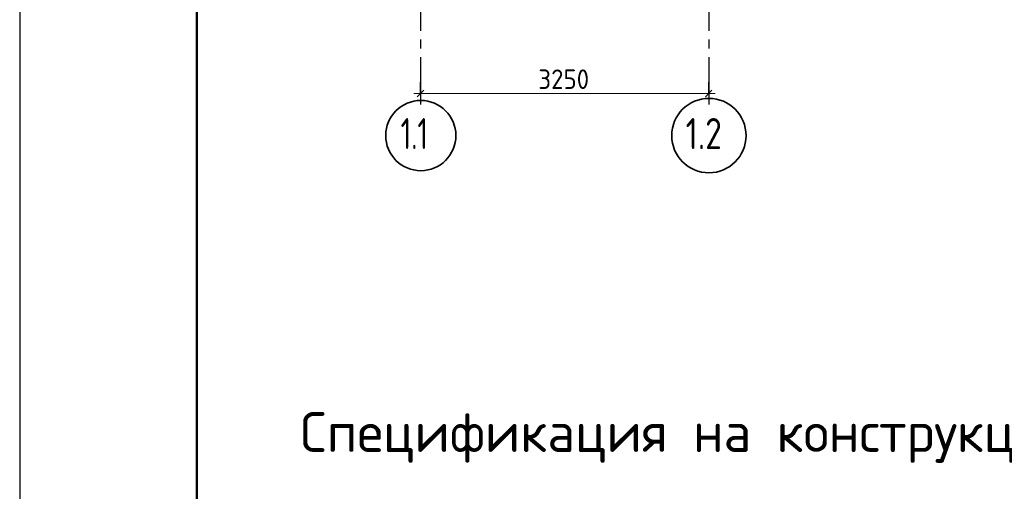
# Model space of a CAD drawing. Header units: millimetres. Extents: x 0 to 50400, y 0 to 35640.
# Tile 2 of 12: x 0 to 13329, y 20136 to 26512. Entities that reach past the tile are written whole.
import ezdxf

# ---------------------------------------------------------------- set-up
doc = ezdxf.new("R2010")
doc.units = ezdxf.units.MM
doc.linetypes.add('______5', pattern=[1320, 960, -120, 120, -120])
doc.layers.add('Standard', color=7, linetype='Continuous', lineweight=25)
doc.layers.add('Размерная линия_ общее', color=7, linetype='Continuous', lineweight=13)
doc.layers.add('Оси', color=7, linetype='______5', true_color=0x656565)
doc.styles.add('ISOCPEUR', font='txt')

msp = doc.modelspace()

# ---------------------------------------------------------------- linework, layer by layer
at = {"layer": 'Standard', "color": 7, "linetype": 'Continuous', "lineweight": 25, "transparency": 33554687}
msp.add_line((2400, 35040), (2400, 1270), dxfattribs=at)
msp.add_lwpolyline([(0, 0), (50400, 0), (50400, 35640), (0, 35640), (0, 0)], close=True, dxfattribs=at)
at = {"layer": 'Standard', "color": 7, "linetype": 'Continuous', "lineweight": 50, "transparency": 33554687}
msp.add_lwpolyline([(2400, 35040), (49800, 35040), (49800, 600), (2400, 600), (2400, 35040)], close=True, dxfattribs=at)
at = {"layer": 'Оси', "color": 8, "linetype": '______5', "lineweight": -3, "transparency": 33554687}
for p, q in [((5427, 31284), (5427, 25516)), ((9327, 31284), (9327, 25516))]:
    msp.add_line(p, q, dxfattribs=at)
at = {"layer": 'Оси', "color": 7, "linetype": 'Continuous', "lineweight": 35, "transparency": 33554687}
for centre, radius in [((5430, 24946), 475), ((9330, 24946), 503)]:
    msp.add_circle(centre, radius, dxfattribs=at)
at = {"layer": 'Размерная линия_ общее', "color": 253, "linetype": 'Continuous', "lineweight": -3, "true_color": 0xa0a0a0, "transparency": 33554687}
for p, q in [((5427, 25516), (5427, 25666)), ((9327, 25516), (9327, 25666)), ((5427, 25516), (5427, 25366)), ((9327, 25516), (9327, 25366))]:
    msp.add_line(p, q, dxfattribs=at)
at = {"layer": 'Размерная линия_ общее', "color": 7, "linetype": 'Continuous', "lineweight": 13, "transparency": 33554687}
for p, q in [((5427, 25516), (5337, 25516)), ((5427, 25516), (9327, 25516)), ((9327, 25516), (9417, 25516))]:
    msp.add_line(p, q, dxfattribs=at)
at = {"layer": 'Размерная линия_ общее', "color": 7, "linetype": 'Continuous', "lineweight": 25, "transparency": 33554687}
for p, q in [((5382, 25471), (5472, 25561)), ((9282, 25471), (9372, 25561))]:
    msp.add_line(p, q, dxfattribs=at)

# ---------------------------------------------------------------- texts
at = {"layer": 'Standard', "color": 7, "linetype": 'Continuous', "lineweight": 50, "transparency": 33554687, "insert": (3798, 20521), "char_height": 540, "width": 23260.17, "attachment_point": 7, "style": 'ISOCPEUR'}
msp.add_mtext('\\W0.99;Спецификация на конструкцию плиты покрытия выхода на кровлю', dxfattribs=at)
at = {"layer": 'Оси', "color": 7, "linetype": 'Continuous', "lineweight": 35, "transparency": 33554687, "char_height": 420, "attachment_point": 7, "style": 'ISOCPEUR'}
for s, insert, width in [('\\W0.68;1.1', (5157, 24763), 689.5), ('\\W0.79;1.2', (9015, 24763), 795.3)]:
    msp.add_mtext(s, dxfattribs=dict(at, insert=insert, width=width))
at = {"layer": 'Размерная линия_ общее', "color": 7, "linetype": 'Continuous', "lineweight": 25, "transparency": 33554687, "insert": (7021, 25576), "char_height": 264, "width": 861.72, "attachment_point": 7, "style": 'ISOCPEUR'}
msp.add_mtext('\\W0.93;3250', dxfattribs=at)

doc.saveas('drawing.dxf')
